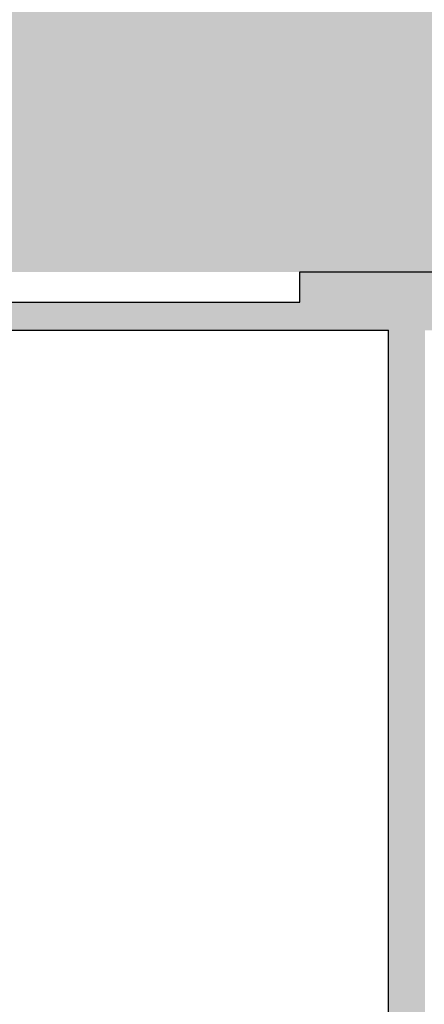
# Model space of a CAD drawing. Header units: metres. Extents: x -5 to 103, y -16 to 22.
# Tile 20 of 23: x 82.77 to 84.44, y 1.25 to 5.3. Entities that reach past the tile are written whole.
import ezdxf

# ---------------------------------------------------------------- set-up
doc = ezdxf.new("R2010")
doc.units = ezdxf.units.M
doc.linetypes.add('AUSGEZOGEN', pattern=[0])
for name, color, linetype, lineweight in [('XR$1$003WN111_ALLGEMEIN', 7, 'Continuous', 13), ('XR$1$004TT111_ALLGEMEIN', 7, 'Continuous', 13), ('XR$2$STANDARD', 7, 'Continuous', 25)]:
    doc.layers.add(name, color=color, linetype=linetype, lineweight=lineweight)

msp = doc.modelspace()

# ---------------------------------------------------------------- hatches: boundary and pattern name
at = {"layer": 'XR$1$004TT111_ALLGEMEIN', "linetype": 'AUSGEZOGEN', "lineweight": 25}
msp.add_hatch(color=0, dxfattribs=at).paths.add_polyline_path([(85.9285, 4.1485), (85.9285, 4.0185), (84.441, 4.0185), (84.441, -2.3315), (84.291, -2.3315), (84.291, 4.0185), (76.9035, 4.0185), (76.9035, 4.1485), (77.966, 4.1485), (77.966, 4.2585), (79.866, 4.2585), (79.866, 4.1335), (83.926, 4.1335), (83.926, 4.2585), (85.876, 4.2585), (85.876, 4.1485)], flags=16)
at = {"layer": 'XR$2$STANDARD', "linetype": 'AUSGEZOGEN', "lineweight": 25, "true_color": 0xc4ffc4}
msp.add_hatch(color=254, dxfattribs=at).paths.add_polyline_path([(79.3843, 7.0135), (79.3843, 4.2585), (94.166, 4.2585), (94.166, 7.0135)])

# ---------------------------------------------------------------- linework, layer by layer
at = {"layer": 'XR$1$003WN111_ALLGEMEIN', "color": 2, "linetype": 'AUSGEZOGEN', "lineweight": 25}
for p, q in [((83.926, 4.1335), (83.926, 4.2585)), ((83.926, 4.2585), (85.876, 4.2585)), ((79.866, 4.1335), (83.926, 4.1335)), ((76.9035, 4.0185), (84.291, 4.0185)), ((84.291, -2.3315), (84.291, 4.0185))]:
    msp.add_line(p, q, dxfattribs=at)

doc.saveas('drawing.dxf')
